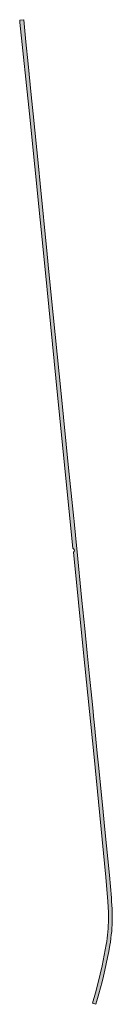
# Model space of a CAD drawing. Extents: x 97094 to 109644, y 463509 to 471969.
# Tile 73 of 256: x 102573 to 102616, y 466635 to 467092. Entities that reach past the tile are written whole.
import ezdxf

# ---------------------------------------------------------------- set-up
doc = ezdxf.new("R2010")
doc.units = 0
doc.layers.add('109 Onkruidbestrijding elementen', color=6, linetype='Continuous', lineweight=20, true_color=0xff00ff)

msp = doc.modelspace()

# ---------------------------------------------------------------- hatches: boundary and pattern name
at = {"layer": '109 Onkruidbestrijding elementen', "true_color": 0xff00ff}
msp.add_hatch(color=6, dxfattribs=at).paths.add_polyline_path([(102572.85, 467092), (102572.65, 467091.98), (102572.74, 467090.78), (102577.13, 467048.34), (102584.57, 466974.55), (102590.23, 466917.77), (102597.35, 466846.62), (102597.95, 466846.04), (102598.01, 466845.43), (102597.56, 466844.79), (102602.24, 466798.03), (102606.99, 466751.08), (102612.62, 466693.79), (102613.53, 466682.49), (102613.83, 466677.42), (102613.85, 466675.91), (102613.84, 466674.41), (102613.81, 466672.91), (102613.74, 466671.41), (102613.65, 466669.91), (102613.53, 466668.41), (102613.38, 466666.92), (102613.2, 466665.43), (102612.99, 466663.94), (102612.76, 466662.45), (102611.87, 466657.54), (102610.85, 466652.65), (102609.02, 466644.86), (102607.75, 466640.08), (102606.38, 466635.22), (102607.95, 466634.74), (102608.79, 466637.38), (102609.39, 466639.64), (102610.16, 466642.37), (102610.87, 466645.13), (102611.52, 466647.89), (102612.12, 466650.67), (102612.81, 466653.55), (102613.43, 466656.44), (102613.99, 466659.34), (102614.49, 466662.26), (102614.5, 466662.31), (102614.69, 466663.52), (102614.95, 466665.4), (102615.13, 466666.96), (102615.29, 466668.52), (102615.41, 466670.09), (102615.51, 466671.66), (102615.55, 466673.26), (102615.56, 466674.22), (102615.57, 466674.51), (102615.54, 466675.4), (102615.51, 466679.1), (102615.25, 466682.58), (102615.21, 466684.17), (102614.72, 466689.5), (102614.25, 466694.68), (102612.19, 466715.88), (102611.4, 466724.13), (102609.38, 466744.48), (102608.62, 466751.43), (102607.35, 466764.42), (102606.9, 466768.64), (102606.66, 466770.94), (102606.06, 466777.03), (102605.04, 466787.25), (102603.95, 466797.97), (102602.8, 466809.39), (102601.51, 466822.38), (102601.04, 466827.1), (102599.59, 466841.62), (102598.49, 466852.7), (102597.87, 466858.97), (102597.85, 466859.13), (102597.72, 466860.42), (102595.34, 466883.95), (102591.87, 466918.46), (102588.21, 466955.1), (102586.22, 466975.06), (102585.44, 466983.16), (102582.13, 467016.12), (102581.3, 467024.14), (102578.88, 467048.44), (102578, 467057.2), (102576.5, 467071.62), (102575.48, 467081.85), (102574.59, 467092.15), (102572.85, 467092)])

# ---------------------------------------------------------------- linework, layer by layer
at = {"layer": '109 Onkruidbestrijding elementen', "color": 3, "true_color": 0x00ff00}
msp.add_lwpolyline([(102572.85, 467092), (102572.65, 467091.98), (102572.74, 467090.78), (102577.13, 467048.34), (102584.57, 466974.55), (102590.23, 466917.77), (102597.35, 466846.62), (102597.95, 466846.04), (102598.01, 466845.43), (102597.56, 466844.79), (102602.24, 466798.03), (102606.99, 466751.08), (102612.62, 466693.79), (102613.53, 466682.49), (102613.83, 466677.42), (102613.85, 466675.91), (102613.84, 466674.41), (102613.81, 466672.91), (102613.74, 466671.41), (102613.65, 466669.91), (102613.53, 466668.41), (102613.38, 466666.92), (102613.2, 466665.43), (102612.99, 466663.94), (102612.76, 466662.45), (102611.87, 466657.54), (102610.85, 466652.65), (102609.02, 466644.86), (102607.75, 466640.08), (102606.38, 466635.22), (102607.95, 466634.74), (102608.79, 466637.38), (102609.39, 466639.64), (102610.16, 466642.37), (102610.87, 466645.13), (102611.52, 466647.89), (102612.12, 466650.67), (102612.81, 466653.55), (102613.43, 466656.44), (102613.99, 466659.34), (102614.49, 466662.26), (102614.5, 466662.31), (102614.69, 466663.52), (102614.95, 466665.4), (102615.13, 466666.96), (102615.29, 466668.52), (102615.41, 466670.09), (102615.51, 466671.66), (102615.55, 466673.26), (102615.56, 466674.22), (102615.57, 466674.51), (102615.54, 466675.4), (102615.51, 466679.1), (102615.25, 466682.58), (102615.21, 466684.17), (102614.72, 466689.5), (102614.25, 466694.68), (102612.19, 466715.88), (102611.4, 466724.13), (102609.38, 466744.48), (102608.62, 466751.43), (102607.35, 466764.42), (102606.9, 466768.64), (102606.66, 466770.94), (102606.06, 466777.03), (102605.04, 466787.25), (102603.95, 466797.97), (102602.8, 466809.39), (102601.51, 466822.38), (102601.04, 466827.1), (102599.59, 466841.62), (102598.49, 466852.7), (102597.87, 466858.97), (102597.85, 466859.13), (102597.72, 466860.42), (102595.34, 466883.95), (102591.87, 466918.46), (102588.21, 466955.1), (102586.22, 466975.06), (102585.44, 466983.16), (102582.13, 467016.12), (102581.3, 467024.14), (102578.88, 467048.44), (102578, 467057.2), (102576.5, 467071.62), (102575.48, 467081.85), (102574.59, 467092.15), (102572.85, 467092)], close=True, dxfattribs=at)

doc.saveas('drawing.dxf')
